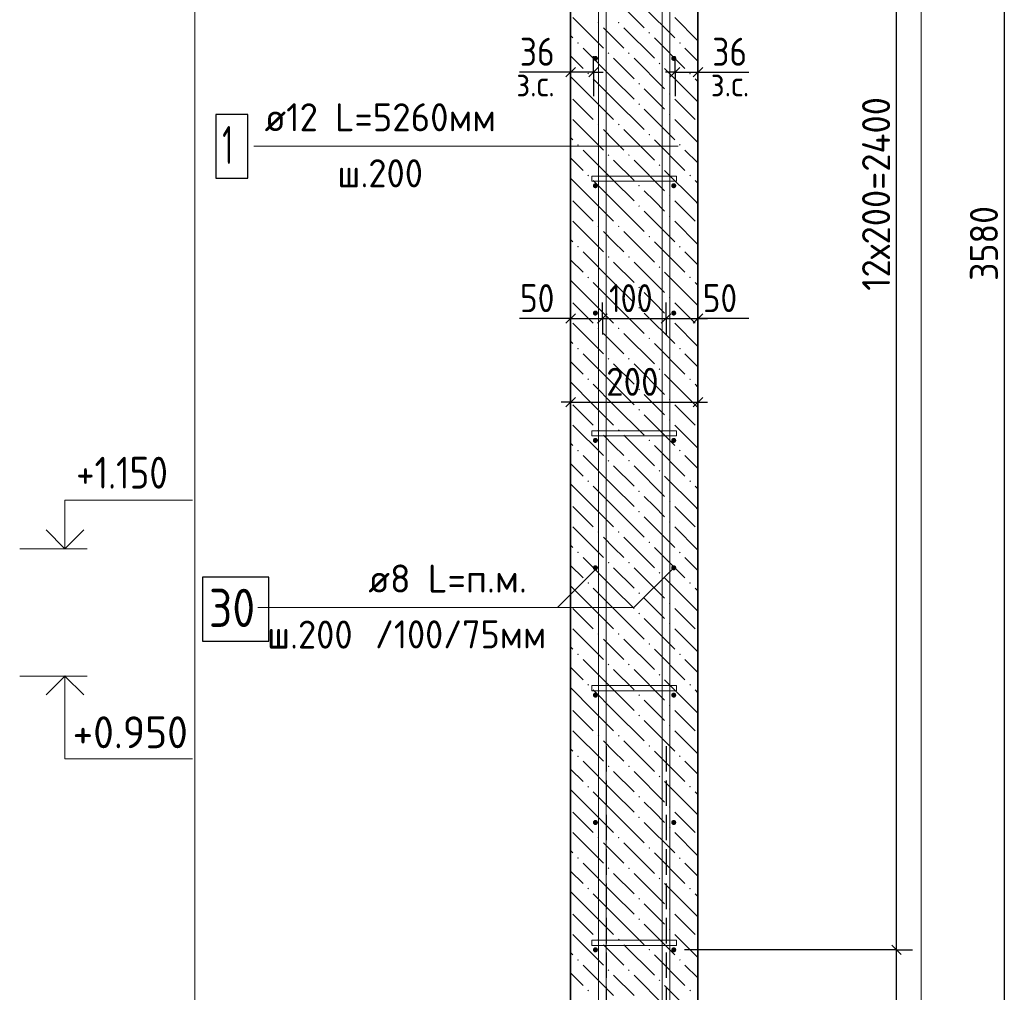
# Model space of a CAD drawing. Header units: millimetres. Extents: x 0 to 50400, y 0 to 35640.
# Tile 4 of 12: x 11825 to 21103, y 9460 to 18625. Entities that reach past the tile are written whole.
import ezdxf

# ---------------------------------------------------------------- set-up
doc = ezdxf.new("R2010")
doc.units = ezdxf.units.MM
doc.linetypes.add('______2', pattern=[324, 240, -84])
for name, color, linetype, lineweight in [('Standard', 7, 'Continuous', 25), ('Высотные отметки', 7, 'Continuous', 25), ('ЖБ Пилон', 7, 'Continuous', 35), ('Позиционная метка линия выноска', 7, 'Continuous', 13), ('Позиционная метка номер позиции', 7, 'Continuous', 13)]:
    doc.layers.add(name, color=color, linetype=linetype, lineweight=lineweight)
doc.layers.add('Размерная выноска', color=7, linetype='Continuous')
for name, color, linetype, true_color in [('Стена фоновая арматура У1', 7, '______2', 0xa0a0a0), ('Стена фоновая арматура Х1', 7, '______2', 0xa0a0a0), ('Стена фоновая затяжка С-обр.', 7, '______2', 0xa0a0a0)]:
    doc.layers.add(name, color=color, linetype=linetype, true_color=true_color)
doc.styles.add('ISOCPEUR', font='txt')

msp = doc.modelspace()

# ---------------------------------------------------------------- hatches: boundary and pattern name
at = {"layer": 'ЖБ Пилон', "linetype": 'Continuous', "lineweight": 18, "transparency": 33554687}
for points in [[(17270.2, 18597), (17278, 18604.8), (17285.8, 18597), (17278, 18589.2)], [(17462.2, 18597), (17470, 18604.8), (17477.8, 18597), (17470, 18589.2)], [(17750.2, 18501), (17758, 18508.8), (17765.8, 18501), (17758, 18493.2)], [(17078.2, 18405), (17086, 18412.8), (17093.8, 18405), (17086, 18397.2)], [(18038.2, 18405), (18046, 18412.8), (18053.8, 18405), (18046, 18397.2)], [(17366.2, 18309), (17374, 18316.8), (17381.8, 18309), (17374, 18301.2)], [(17558.2, 18309), (17566, 18316.8), (17573.8, 18309), (17566, 18301.2)], [(17846.2, 18213), (17854, 18220.8), (17861.8, 18213), (17854, 18205.2)], [(17174.2, 18117), (17182, 18124.8), (17189.8, 18117), (17182, 18109.2)], [(18134.2, 18117), (18142, 18124.8), (18149.8, 18117), (18142, 18109.2)], [(17654.2, 18021), (17662, 18028.8), (17669.8, 18021), (17662, 18013.2)], [(17942.2, 17925), (17950, 17932.8), (17957.8, 17925), (17950, 17917.2)], [(17654.2, 17829), (17662, 17836.8), (17669.8, 17829), (17662, 17821.2)], [(17942.2, 17733), (17950, 17740.8), (17957.8, 17733), (17950, 17725.2)], [(17270.2, 17637), (17278, 17644.8), (17285.8, 17637), (17278, 17629.2)], [(17462.2, 17637), (17470, 17644.8), (17477.8, 17637), (17470, 17629.2)], [(17750.2, 17541), (17758, 17548.8), (17765.8, 17541), (17758, 17533.2)], [(17078.2, 17445), (17086, 17452.8), (17093.8, 17445), (17086, 17437.2)], [(18038.2, 17445), (18046, 17452.8), (18053.8, 17445), (18046, 17437.2)], [(17366.2, 17349), (17374, 17356.8), (17381.8, 17349), (17374, 17341.2)], [(17558.2, 17349), (17566, 17356.8), (17573.8, 17349), (17566, 17341.2)], [(17846.2, 17253), (17854, 17260.8), (17861.8, 17253), (17854, 17245.2)], [(17174.2, 17157), (17182, 17164.8), (17189.8, 17157), (17182, 17149.2)], [(18134.2, 17157), (18142, 17164.8), (18149.8, 17157), (18142, 17149.2)], [(17654.2, 17061), (17662, 17068.8), (17669.8, 17061), (17662, 17053.2)], [(17942.2, 16965), (17950, 16972.8), (17957.8, 16965), (17950, 16957.2)], [(17654.2, 16869), (17662, 16876.8), (17669.8, 16869), (17662, 16861.2)], [(17942.2, 16773), (17950, 16780.8), (17957.8, 16773), (17950, 16765.2)], [(17270.2, 16677), (17278, 16684.8), (17285.8, 16677), (17278, 16669.2)], [(17462.2, 16677), (17470, 16684.8), (17477.8, 16677), (17470, 16669.2)], [(17750.2, 16581), (17758, 16588.8), (17765.8, 16581), (17758, 16573.2)], [(17078.2, 16485), (17086, 16492.8), (17093.8, 16485), (17086, 16477.2)], [(18038.2, 16485), (18046, 16492.8), (18053.8, 16485), (18046, 16477.2)], [(17366.2, 16389), (17374, 16396.8), (17381.8, 16389), (17374, 16381.2)], [(17558.2, 16389), (17566, 16396.8), (17573.8, 16389), (17566, 16381.2)], [(17846.2, 16293), (17854, 16300.8), (17861.8, 16293), (17854, 16285.2)], [(17174.2, 16197), (17182, 16204.8), (17189.8, 16197), (17182, 16189.2)], [(18134.2, 16197), (18142, 16204.8), (18149.8, 16197), (18142, 16189.2)], [(17654.2, 16101), (17662, 16108.8), (17669.8, 16101), (17662, 16093.2)], [(17942.2, 16005), (17950, 16012.8), (17957.8, 16005), (17950, 15997.2)], [(17654.2, 15909), (17662, 15916.8), (17669.8, 15909), (17662, 15901.2)], [(17942.2, 15813), (17950, 15820.8), (17957.8, 15813), (17950, 15805.2)], [(17270.2, 15717), (17278, 15724.8), (17285.8, 15717), (17278, 15709.2)], [(17462.2, 15717), (17470, 15724.8), (17477.8, 15717), (17470, 15709.2)], [(17750.2, 15621), (17758, 15628.8), (17765.8, 15621), (17758, 15613.2)], [(17078.2, 15525), (17086, 15532.8), (17093.8, 15525), (17086, 15517.2)], [(18038.2, 15525), (18046, 15532.8), (18053.8, 15525), (18046, 15517.2)], [(17366.2, 15429), (17374, 15436.8), (17381.8, 15429), (17374, 15421.2)], [(17558.2, 15429), (17566, 15436.8), (17573.8, 15429), (17566, 15421.2)], [(17846.2, 15333), (17854, 15340.8), (17861.8, 15333), (17854, 15325.2)], [(17174.2, 15237), (17182, 15244.8), (17189.8, 15237), (17182, 15229.2)], [(18134.2, 15237), (18142, 15244.8), (18149.8, 15237), (18142, 15229.2)], [(17654.2, 15141), (17662, 15148.8), (17669.8, 15141), (17662, 15133.2)], [(17942.2, 15045), (17950, 15052.8), (17957.8, 15045), (17950, 15037.2)], [(17654.2, 14949), (17662, 14956.8), (17669.8, 14949), (17662, 14941.2)], [(17942.2, 14853), (17950, 14860.8), (17957.8, 14853), (17950, 14845.2)], [(17270.2, 14757), (17278, 14764.8), (17285.8, 14757), (17278, 14749.2)], [(17462.2, 14757), (17470, 14764.8), (17477.8, 14757), (17470, 14749.2)], [(17750.2, 14661), (17758, 14668.8), (17765.8, 14661), (17758, 14653.2)], [(17078.2, 14565), (17086, 14572.8), (17093.8, 14565), (17086, 14557.2)], [(18038.2, 14565), (18046, 14572.8), (18053.8, 14565), (18046, 14557.2)], [(17366.2, 14469), (17374, 14476.8), (17381.8, 14469), (17374, 14461.2)], [(17558.2, 14469), (17566, 14476.8), (17573.8, 14469), (17566, 14461.2)], [(17846.2, 14373), (17854, 14380.8), (17861.8, 14373), (17854, 14365.2)], [(17174.2, 14277), (17182, 14284.8), (17189.8, 14277), (17182, 14269.2)], [(18134.2, 14277), (18142, 14284.8), (18149.8, 14277), (18142, 14269.2)], [(17654.2, 14181), (17662, 14188.8), (17669.8, 14181), (17662, 14173.2)], [(17942.2, 14085), (17950, 14092.8), (17957.8, 14085), (17950, 14077.2)], [(17654.2, 13989), (17662, 13996.8), (17669.8, 13989), (17662, 13981.2)], [(17942.2, 13893), (17950, 13900.8), (17957.8, 13893), (17950, 13885.2)], [(17270.2, 13797), (17278, 13804.8), (17285.8, 13797), (17278, 13789.2)], [(17462.2, 13797), (17470, 13804.8), (17477.8, 13797), (17470, 13789.2)], [(17750.2, 13701), (17758, 13708.8), (17765.8, 13701), (17758, 13693.2)], [(17078.2, 13605), (17086, 13612.8), (17093.8, 13605), (17086, 13597.2)], [(18038.2, 13605), (18046, 13612.8), (18053.8, 13605), (18046, 13597.2)], [(17366.2, 13509), (17374, 13516.8), (17381.8, 13509), (17374, 13501.2)], [(17558.2, 13509), (17566, 13516.8), (17573.8, 13509), (17566, 13501.2)], [(17846.2, 13413), (17854, 13420.8), (17861.8, 13413), (17854, 13405.2)], [(17174.2, 13317), (17182, 13324.8), (17189.8, 13317), (17182, 13309.2)], [(18134.2, 13317), (18142, 13324.8), (18149.8, 13317), (18142, 13309.2)], [(17654.2, 13221), (17662, 13228.8), (17669.8, 13221), (17662, 13213.2)], [(17942.2, 13125), (17950, 13132.8), (17957.8, 13125), (17950, 13117.2)], [(17654.2, 13029), (17662, 13036.8), (17669.8, 13029), (17662, 13021.2)], [(17942.2, 12933), (17950, 12940.8), (17957.8, 12933), (17950, 12925.2)], [(17270.2, 12837), (17278, 12844.8), (17285.8, 12837), (17278, 12829.2)], [(17462.2, 12837), (17470, 12844.8), (17477.8, 12837), (17470, 12829.2)], [(17750.2, 12741), (17758, 12748.8), (17765.8, 12741), (17758, 12733.2)], [(17078.2, 12645), (17086, 12652.8), (17093.8, 12645), (17086, 12637.2)], [(18038.2, 12645), (18046, 12652.8), (18053.8, 12645), (18046, 12637.2)], [(17366.2, 12549), (17374, 12556.8), (17381.8, 12549), (17374, 12541.2)], [(17558.2, 12549), (17566, 12556.8), (17573.8, 12549), (17566, 12541.2)], [(17846.2, 12453), (17854, 12460.8), (17861.8, 12453), (17854, 12445.2)], [(17174.2, 12357), (17182, 12364.8), (17189.8, 12357), (17182, 12349.2)], [(18134.2, 12357), (18142, 12364.8), (18149.8, 12357), (18142, 12349.2)], [(17654.2, 12261), (17662, 12268.8), (17669.8, 12261), (17662, 12253.2)], [(17942.2, 12165), (17950, 12172.8), (17957.8, 12165), (17950, 12157.2)], [(17654.2, 12069), (17662, 12076.8), (17669.8, 12069), (17662, 12061.2)], [(17942.2, 11973), (17950, 11980.8), (17957.8, 11973), (17950, 11965.2)], [(17270.2, 11877), (17278, 11884.8), (17285.8, 11877), (17278, 11869.2)], [(17462.2, 11877), (17470, 11884.8), (17477.8, 11877), (17470, 11869.2)], [(17750.2, 11781), (17758, 11788.8), (17765.8, 11781), (17758, 11773.2)], [(17078.2, 11685), (17086, 11692.8), (17093.8, 11685), (17086, 11677.2)], [(18038.2, 11685), (18046, 11692.8), (18053.8, 11685), (18046, 11677.2)], [(17366.2, 11589), (17374, 11596.8), (17381.8, 11589), (17374, 11581.2)], [(17558.2, 11589), (17566, 11596.8), (17573.8, 11589), (17566, 11581.2)], [(17846.2, 11493), (17854, 11500.8), (17861.8, 11493), (17854, 11485.2)], [(17174.2, 11397), (17182, 11404.8), (17189.8, 11397), (17182, 11389.2)], [(18134.2, 11397), (18142, 11404.8), (18149.8, 11397), (18142, 11389.2)], [(17654.2, 11301), (17662, 11308.8), (17669.8, 11301), (17662, 11293.2)], [(17942.2, 11205), (17950, 11212.8), (17957.8, 11205), (17950, 11197.2)], [(17654.2, 11109), (17662, 11116.8), (17669.8, 11109), (17662, 11101.2)], [(17942.2, 11013), (17950, 11020.8), (17957.8, 11013), (17950, 11005.2)], [(17270.2, 10917), (17278, 10924.8), (17285.8, 10917), (17278, 10909.2)], [(17462.2, 10917), (17470, 10924.8), (17477.8, 10917), (17470, 10909.2)], [(17750.2, 10821), (17758, 10828.8), (17765.8, 10821), (17758, 10813.2)], [(17078.2, 10725), (17086, 10732.8), (17093.8, 10725), (17086, 10717.2)], [(18038.2, 10725), (18046, 10732.8), (18053.8, 10725), (18046, 10717.2)], [(17366.2, 10629), (17374, 10636.8), (17381.8, 10629), (17374, 10621.2)], [(17558.2, 10629), (17566, 10636.8), (17573.8, 10629), (17566, 10621.2)], [(17846.2, 10533), (17854, 10540.8), (17861.8, 10533), (17854, 10525.2)], [(17174.2, 10437), (17182, 10444.8), (17189.8, 10437), (17182, 10429.2)], [(18134.2, 10437), (18142, 10444.8), (18149.8, 10437), (18142, 10429.2)], [(17654.2, 10341), (17662, 10348.8), (17669.8, 10341), (17662, 10333.2)], [(17942.2, 10245), (17950, 10252.8), (17957.8, 10245), (17950, 10237.2)], [(17654.2, 10149), (17662, 10156.8), (17669.8, 10149), (17662, 10141.2)], [(17942.2, 10053), (17950, 10060.8), (17957.8, 10053), (17950, 10045.2)], [(17270.2, 9957), (17278, 9964.8), (17285.8, 9957), (17278, 9949.2)], [(17462.2, 9957), (17470, 9964.8), (17477.8, 9957), (17470, 9949.2)], [(17750.2, 9861), (17758, 9868.8), (17765.8, 9861), (17758, 9853.2)], [(17078.2, 9765), (17086, 9772.8), (17093.8, 9765), (17086, 9757.2)], [(18038.2, 9765), (18046, 9772.8), (18053.8, 9765), (18046, 9757.2)], [(17366.2, 9669), (17374, 9676.8), (17381.8, 9669), (17374, 9661.2)], [(17558.2, 9669), (17566, 9676.8), (17573.8, 9669), (17566, 9661.2)], [(17846.2, 9573), (17854, 9580.8), (17861.8, 9573), (17854, 9565.2)], [(17174.2, 9477), (17182, 9484.8), (17189.8, 9477), (17182, 9469.2)], [(18134.2, 9477), (18142, 9484.8), (18149.8, 9477), (18142, 9469.2)]]:
    msp.add_hatch(color=7, dxfattribs=at).paths.add_polyline_path(points, flags=16)
at = {"layer": 'Стена фоновая арматура У1', "linetype": 'Continuous', "lineweight": 13, "transparency": 33554687}
for points in [[(17274.1, 18260.4), (17272.3, 18269.5), (17267.1, 18277.3), (17259.3, 18282.5), (17250.1, 18284.4), (17240.9, 18282.5), (17233.1, 18277.3), (17227.9, 18269.5), (17226.1, 18260.4), (17227.9, 18251.2), (17233.1, 18243.4), (17240.9, 18238.2), (17250.1, 18236.4), (17259.3, 18238.2), (17267.1, 18243.4), (17272.3, 18251.2)], [(18012.1, 18260.4), (18010.3, 18269.5), (18005.1, 18277.3), (17997.3, 18282.5), (17988.1, 18284.4), (17978.9, 18282.5), (17971.1, 18277.3), (17965.9, 18269.5), (17964.1, 18260.4), (17965.9, 18251.2), (17971.1, 18243.4), (17978.9, 18238.2), (17988.1, 18236.4), (17997.3, 18238.2), (18005.1, 18243.4), (18010.3, 18251.2)], [(17274.1, 17060.4), (17272.3, 17069.5), (17267.1, 17077.3), (17259.3, 17082.5), (17250.1, 17084.4), (17240.9, 17082.5), (17233.1, 17077.3), (17227.9, 17069.5), (17226.1, 17060.4), (17227.9, 17051.2), (17233.1, 17043.4), (17240.9, 17038.2), (17250.1, 17036.4), (17259.3, 17038.2), (17267.1, 17043.4), (17272.3, 17051.2)], [(18012.1, 17060.4), (18010.3, 17069.5), (18005.1, 17077.3), (17997.3, 17082.5), (17988.1, 17084.4), (17978.9, 17082.5), (17971.1, 17077.3), (17965.9, 17069.5), (17964.1, 17060.4), (17965.9, 17051.2), (17971.1, 17043.4), (17978.9, 17038.2), (17988.1, 17036.4), (17997.3, 17038.2), (18005.1, 17043.4), (18010.3, 17051.2)], [(17274.1, 15860.4), (17272.3, 15869.5), (17267.1, 15877.3), (17259.3, 15882.5), (17250.1, 15884.4), (17240.9, 15882.5), (17233.1, 15877.3), (17227.9, 15869.5), (17226.1, 15860.4), (17227.9, 15851.2), (17233.1, 15843.4), (17240.9, 15838.2), (17250.1, 15836.4), (17259.3, 15838.2), (17267.1, 15843.4), (17272.3, 15851.2)], [(18012.1, 15860.4), (18010.3, 15869.5), (18005.1, 15877.3), (17997.3, 15882.5), (17988.1, 15884.4), (17978.9, 15882.5), (17971.1, 15877.3), (17965.9, 15869.5), (17964.1, 15860.4), (17965.9, 15851.2), (17971.1, 15843.4), (17978.9, 15838.2), (17988.1, 15836.4), (17997.3, 15838.2), (18005.1, 15843.4), (18010.3, 15851.2)], [(17274.1, 14660.4), (17272.3, 14669.5), (17267.1, 14677.3), (17259.3, 14682.5), (17250.1, 14684.4), (17240.9, 14682.5), (17233.1, 14677.3), (17227.9, 14669.5), (17226.1, 14660.4), (17227.9, 14651.2), (17233.1, 14643.4), (17240.9, 14638.2), (17250.1, 14636.4), (17259.3, 14638.2), (17267.1, 14643.4), (17272.3, 14651.2)], [(18012.1, 14660.4), (18010.3, 14669.5), (18005.1, 14677.3), (17997.3, 14682.5), (17988.1, 14684.4), (17978.9, 14682.5), (17971.1, 14677.3), (17965.9, 14669.5), (17964.1, 14660.4), (17965.9, 14651.2), (17971.1, 14643.4), (17978.9, 14638.2), (17988.1, 14636.4), (17997.3, 14638.2), (18005.1, 14643.4), (18010.3, 14651.2)], [(17274.1, 13460.4), (17272.3, 13469.5), (17267.1, 13477.3), (17259.3, 13482.5), (17250.1, 13484.4), (17240.9, 13482.5), (17233.1, 13477.3), (17227.9, 13469.5), (17226.1, 13460.4), (17227.9, 13451.2), (17233.1, 13443.4), (17240.9, 13438.2), (17250.1, 13436.4), (17259.3, 13438.2), (17267.1, 13443.4), (17272.3, 13451.2)], [(18012.1, 13460.4), (18010.3, 13469.5), (18005.1, 13477.3), (17997.3, 13482.5), (17988.1, 13484.4), (17978.9, 13482.5), (17971.1, 13477.3), (17965.9, 13469.5), (17964.1, 13460.4), (17965.9, 13451.2), (17971.1, 13443.4), (17978.9, 13438.2), (17988.1, 13436.4), (17997.3, 13438.2), (18005.1, 13443.4), (18010.3, 13451.2)], [(17274.1, 12260.4), (17272.3, 12269.5), (17267.1, 12277.3), (17259.3, 12282.5), (17250.1, 12284.4), (17240.9, 12282.5), (17233.1, 12277.3), (17227.9, 12269.5), (17226.1, 12260.4), (17227.9, 12251.2), (17233.1, 12243.4), (17240.9, 12238.2), (17250.1, 12236.4), (17259.3, 12238.2), (17267.1, 12243.4), (17272.3, 12251.2)], [(18012.1, 12260.4), (18010.3, 12269.5), (18005.1, 12277.3), (17997.3, 12282.5), (17988.1, 12284.4), (17978.9, 12282.5), (17971.1, 12277.3), (17965.9, 12269.5), (17964.1, 12260.4), (17965.9, 12251.2), (17971.1, 12243.4), (17978.9, 12238.2), (17988.1, 12236.4), (17997.3, 12238.2), (18005.1, 12243.4), (18010.3, 12251.2)], [(17274.1, 11060.4), (17272.3, 11069.5), (17267.1, 11077.3), (17259.3, 11082.5), (17250.1, 11084.4), (17240.9, 11082.5), (17233.1, 11077.3), (17227.9, 11069.5), (17226.1, 11060.4), (17227.9, 11051.2), (17233.1, 11043.4), (17240.9, 11038.2), (17250.1, 11036.4), (17259.3, 11038.2), (17267.1, 11043.4), (17272.3, 11051.2)], [(18012.1, 11060.4), (18010.3, 11069.5), (18005.1, 11077.3), (17997.3, 11082.5), (17988.1, 11084.4), (17978.9, 11082.5), (17971.1, 11077.3), (17965.9, 11069.5), (17964.1, 11060.4), (17965.9, 11051.2), (17971.1, 11043.4), (17978.9, 11038.2), (17988.1, 11036.4), (17997.3, 11038.2), (18005.1, 11043.4), (18010.3, 11051.2)], [(17274.1, 9860.4), (17272.3, 9869.5), (17267.1, 9877.3), (17259.3, 9882.5), (17250.1, 9884.4), (17240.9, 9882.5), (17233.1, 9877.3), (17227.9, 9869.5), (17226.1, 9860.4), (17227.9, 9851.2), (17233.1, 9843.4), (17240.9, 9838.2), (17250.1, 9836.4), (17259.3, 9838.2), (17267.1, 9843.4), (17272.3, 9851.2)], [(18012.1, 9860.4), (18010.3, 9869.5), (18005.1, 9877.3), (17997.3, 9882.5), (17988.1, 9884.4), (17978.9, 9882.5), (17971.1, 9877.3), (17965.9, 9869.5), (17964.1, 9860.4), (17965.9, 9851.2), (17971.1, 9843.4), (17978.9, 9838.2), (17988.1, 9836.4), (17997.3, 9838.2), (18005.1, 9843.4), (18010.3, 9851.2)]]:
    msp.add_hatch(color=7, dxfattribs=at).paths.add_polyline_path(points)

# ---------------------------------------------------------------- linework, layer by layer
at = {"layer": 'Standard', "color": 7, "linetype": 'Continuous', "lineweight": -3, "transparency": 33554687}
for p, q in [((21103, 27260.4), (21103, 5780.4)), ((20086.9, 9860.4), (20086.9, 24260.4)), ((17016.1, 18130.8), (17016.1, 18280.8)), ((17232.1, 18130.8), (17232.1, 18280.8)), ((18000.1, 18130.8), (18000.1, 18280.8)), ((18216.1, 18130.8), (18216.1, 18280.8)), ((17016.1, 18130.8), (16926.1, 18130.8)), ((17016.1, 18130.8), (17016.1, 17980.8)), ((17016.1, 18130.8), (17016.1, 18130.8)), ((17232.1, 18130.8), (17016.1, 18130.8)), ((17232.1, 18130.8), (17232.1, 17980.8)), ((17232.1, 18130.8), (17232.1, 17905.6)), ((17232.1, 18130.8), (17322.1, 18130.8)), ((18000.1, 18130.8), (17910.1, 18130.8)), ((18000.1, 18130.8), (18000.1, 17980.8)), ((18000.1, 18130.8), (18000.1, 17905.6)), ((18000.1, 18130.8), (18216.1, 18130.8)), ((18216.1, 18130.8), (18216.1, 17980.8)), ((18216.1, 18130.8), (18216.1, 18130.8)), ((18216.1, 18130.8), (18306.1, 18130.8)), ((17016.1, 15809.2), (17016.1, 15959.2)), ((17316.1, 15809.2), (17316.1, 15959.2)), ((17916.1, 15809.2), (17916.1, 15959.2)), ((18216.1, 15809.2), (18216.1, 15959.2)), ((17016.1, 15809.2), (16926.1, 15809.2)), ((17016.1, 15809.2), (17016.1, 15659.2)), ((17016.1, 15809.2), (17316.1, 15809.2)), ((17316.1, 15809.2), (17316.1, 15659.2)), ((17316.1, 15809.2), (17916.1, 15809.2)), ((17916.1, 15809.2), (17916.1, 15659.2)), ((17916.1, 15809.2), (18216.1, 15809.2)), ((18216.1, 15809.2), (18216.1, 15659.2)), ((18216.1, 15809.2), (18306.1, 15809.2)), ((17016.1, 15020.7), (17016.1, 15170.7)), ((18216.1, 15020.7), (18216.1, 15170.7)), ((17016.1, 15020.7), (16926.1, 15020.7)), ((17016.1, 15020.7), (17016.1, 14870.7)), ((17016.1, 15020.7), (18216.1, 15020.7)), ((18216.1, 15020.7), (18216.1, 14870.7)), ((18216.1, 15020.7), (18306.1, 15020.7)), ((20086.9, 9860.4), (19936.9, 9860.4)), ((20086.9, 9860.4), (20236.9, 9860.4)), ((20086.9, 6260.4), (20086.9, 9860.4))]:
    msp.add_line(p, q, dxfattribs=at)
at = {"layer": 'Standard', "color": 7, "linetype": 'Continuous', "lineweight": 25, "transparency": 33554687}
for p, q in [((17061.1, 18175.8), (16971.1, 18085.8)), ((17277.1, 18175.8), (17187.1, 18085.8)), ((17955.1, 18085.8), (18045.1, 18175.8)), ((18171.1, 18085.8), (18261.1, 18175.8)), ((16971.1, 15764.2), (17061.1, 15854.2)), ((17271.1, 15764.2), (17361.1, 15854.2)), ((17871.1, 15764.2), (17961.1, 15854.2)), ((18171.1, 15764.2), (18261.1, 15854.2)), ((16971.1, 14975.7), (17061.1, 15065.7)), ((18171.1, 14975.7), (18261.1, 15065.7)), ((20131.9, 9815.4), (20041.9, 9905.4))]:
    msp.add_line(p, q, dxfattribs=at)
at = {"layer": 'Standard', "color": 7, "linetype": 'Continuous', "lineweight": 13, "transparency": 33554687}
for p, q in [((11825.4, 13640.4), (12461.4, 13640.4)), ((11825.4, 12440.4), (12461.4, 12440.4))]:
    msp.add_line(p, q, dxfattribs=at)
at = {"layer": 'Standard', "color": 254, "linetype": 'Continuous', "lineweight": 13, "true_color": 0xc4c4ff, "transparency": 33554687}
msp.add_lwpolyline([(13475.5, 2956.7), (20320, 2956.7), (20320, 33542.3), (13475.5, 33542.3), (13475.5, 2956.7)], dxfattribs=at)
at = {"layer": 'Standard', "color": 7, "linetype": 'Continuous', "lineweight": 13, "transparency": 33554687}
for points in [[(12252.2, 13640.4), (12252.2, 14096.4), (13452.2, 14096.4)], [(12252.2, 12440.4), (12252.2, 11660.4), (13452.2, 11660.4)]]:
    msp.add_lwpolyline(points, dxfattribs=at)
at = {"layer": 'Standard', "color": 7, "linetype": 'Continuous', "lineweight": 35, "transparency": 33554687}
for points in [[(12074, 13818.6), (12252.2, 13640.4), (12430.4, 13818.6)], [(12074, 12262.2), (12252.2, 12440.4), (12430.4, 12262.2)]]:
    msp.add_lwpolyline(points, dxfattribs=at)
at = {"layer": 'Standard', "color": 7, "linetype": 'Continuous', "lineweight": -3, "transparency": 33554687}
msp.add_lwpolyline([(20086.9, 9860.4), (20066.5, 9860.4), (20066.5, 9860.4), (20066.5, 9860.4), (20066.5, 9860.4), (20066.5, 9860.4), (20066.5, 9860.4), (18090.2, 9860.4)], dxfattribs=at)
at = {"layer": 'ЖБ Пилон', "color": 7, "linetype": 'Continuous', "lineweight": 35, "transparency": 33554687}
for p, q in [((17016.1, 27260.4), (17016.1, 5780.4)), ((18216.1, 5780.4), (18216.1, 27260.4))]:
    msp.add_line(p, q, dxfattribs=at)
at = {"layer": 'ЖБ Пилон', "color": 9, "linetype": 'Continuous', "lineweight": 18, "true_color": 0xc7c7c7, "transparency": 33554687}
for p, q in [((17422, 18837), (17710, 18549)), ((17710, 18741), (17998, 18453)), ((17038, 18645), (17326, 18357)), ((17998, 18645), (18216.1, 18427)), ((17016.1, 18475), (17038, 18453)), ((17422, 18453), (17326, 18549)), ((17518, 18549), (17806, 18261)), ((17518, 18357), (17422, 18453)), ((17806, 18453), (18094, 18165)), ((17016.1, 18283), (17134, 18165)), ((17422, 18069), (17134, 18357)), ((18216.1, 18235), (18094, 18357)), ((17422, 18261), (17614, 18069)), ((17614, 18261), (17902, 17973)), ((18190, 17877), (17902, 18165)), ((17230, 17877), (17016.1, 18091)), ((17230, 18069), (17422, 17877)), ((17422, 18069), (17614, 17877)), ((18190, 18069), (18216.1, 18043)), ((17806, 17877), (17710, 17973)), ((17038, 17877), (17230, 17685)), ((17230, 17877), (17422, 17685)), ((17422, 17877), (17710, 17589)), ((17902, 17781), (17806, 17877)), ((17998, 17877), (18190, 17685)), ((18190, 17877), (18216.1, 17851)), ((17710, 17781), (17998, 17493)), ((17038, 17685), (17326, 17397)), ((17998, 17685), (18216.1, 17467)), ((17422, 17493), (17326, 17589)), ((17518, 17589), (17806, 17301)), ((17016.1, 17515), (17038, 17493)), ((17518, 17397), (17422, 17493)), ((17806, 17493), (18094, 17205)), ((17422, 17109), (17134, 17397)), ((18216.1, 17275), (18094, 17397)), ((17016.1, 17323), (17134, 17205)), ((17422, 17301), (17614, 17109)), ((17614, 17301), (17902, 17013)), ((18190, 16917), (17902, 17205)), ((17230, 16917), (17016.1, 17131)), ((17230, 17109), (17422, 16917)), ((17422, 17109), (17614, 16917)), ((18190, 17109), (18216.1, 17083)), ((17806, 16917), (17710, 17013)), ((17038, 16917), (17230, 16725)), ((17230, 16917), (17422, 16725)), ((17422, 16917), (17710, 16629)), ((17902, 16821), (17806, 16917)), ((17998, 16917), (18190, 16725)), ((18190, 16917), (18216.1, 16891)), ((17710, 16821), (17998, 16533)), ((17038, 16725), (17326, 16437)), ((17998, 16725), (18216.1, 16507)), ((17422, 16533), (17326, 16629)), ((17518, 16629), (17806, 16341)), ((17016.1, 16555), (17038, 16533)), ((17518, 16437), (17422, 16533)), ((17806, 16533), (18094, 16245)), ((17422, 16149), (17134, 16437)), ((18216.1, 16315), (18094, 16437)), ((17016.1, 16363), (17134, 16245)), ((17422, 16341), (17614, 16149)), ((17614, 16341), (17902, 16053)), ((18190, 15957), (17902, 16245)), ((17230, 15957), (17016.1, 16171)), ((17230, 16149), (17422, 15957)), ((17422, 16149), (17614, 15957)), ((18190, 16149), (18216.1, 16123)), ((17806, 15957), (17710, 16053)), ((17038, 15957), (17230, 15765)), ((17230, 15957), (17422, 15765)), ((17422, 15957), (17710, 15669)), ((17902, 15861), (17806, 15957)), ((17998, 15957), (18190, 15765)), ((18190, 15957), (18216.1, 15931)), ((17710, 15861), (17998, 15573)), ((17038, 15765), (17326, 15477)), ((17998, 15765), (18216.1, 15547)), ((17016.1, 15595), (17038, 15573)), ((17422, 15573), (17326, 15669)), ((17518, 15669), (17806, 15381)), ((17518, 15477), (17422, 15573)), ((17806, 15573), (18094, 15285)), ((17016.1, 15403), (17134, 15285)), ((17422, 15189), (17134, 15477)), ((18216.1, 15355), (18094, 15477)), ((17422, 15381), (17614, 15189)), ((17614, 15381), (17902, 15093)), ((18190, 14997), (17902, 15285)), ((17230, 14997), (17016.1, 15211)), ((17230, 15189), (17422, 14997)), ((17422, 15189), (17614, 14997)), ((18190, 15189), (18216.1, 15163)), ((17806, 14997), (17710, 15093)), ((17038, 14997), (17230, 14805)), ((17230, 14997), (17422, 14805)), ((17422, 14997), (17710, 14709)), ((17902, 14901), (17806, 14997)), ((17998, 14997), (18190, 14805)), ((18190, 14997), (18216.1, 14971)), ((17710, 14901), (17998, 14613)), ((17038, 14805), (17326, 14517)), ((17998, 14805), (18216.1, 14587)), ((17422, 14613), (17326, 14709)), ((17518, 14709), (17806, 14421)), ((17016.1, 14635), (17038, 14613)), ((17518, 14517), (17422, 14613)), ((17806, 14613), (18094, 14325)), ((17422, 14229), (17134, 14517)), ((18216.1, 14395), (18094, 14517)), ((17016.1, 14443), (17134, 14325)), ((17422, 14421), (17614, 14229)), ((17614, 14421), (17902, 14133)), ((18190, 14037), (17902, 14325)), ((17230, 14037), (17016.1, 14251)), ((17230, 14229), (17422, 14037)), ((17422, 14229), (17614, 14037)), ((18190, 14229), (18216.1, 14203)), ((17806, 14037), (17710, 14133)), ((17038, 14037), (17230, 13845)), ((17230, 14037), (17422, 13845)), ((17422, 14037), (17710, 13749)), ((17902, 13941), (17806, 14037)), ((17998, 14037), (18190, 13845)), ((18190, 14037), (18216.1, 14011)), ((17710, 13941), (17998, 13653)), ((17038, 13845), (17326, 13557)), ((17998, 13845), (18216.1, 13627)), ((17422, 13653), (17326, 13749)), ((17518, 13749), (17806, 13461)), ((17016.1, 13675), (17038, 13653)), ((17518, 13557), (17422, 13653)), ((17806, 13653), (18094, 13365)), ((17422, 13269), (17134, 13557)), ((18216.1, 13435), (18094, 13557)), ((17016.1, 13483), (17134, 13365)), ((17422, 13461), (17614, 13269)), ((17614, 13461), (17902, 13173)), ((18190, 13077), (17902, 13365)), ((17230, 13077), (17016.1, 13291)), ((17230, 13269), (17422, 13077)), ((17422, 13269), (17614, 13077)), ((18190, 13269), (18216.1, 13243)), ((17806, 13077), (17710, 13173)), ((17038, 13077), (17230, 12885)), ((17230, 13077), (17422, 12885)), ((17422, 13077), (17710, 12789)), ((17902, 12981), (17806, 13077)), ((17998, 13077), (18190, 12885)), ((18190, 13077), (18216.1, 13051)), ((17710, 12981), (17998, 12693)), ((17038, 12885), (17326, 12597)), ((17998, 12885), (18216.1, 12667)), ((17016.1, 12715), (17038, 12693)), ((17422, 12693), (17326, 12789)), ((17518, 12789), (17806, 12501)), ((17518, 12597), (17422, 12693)), ((17806, 12693), (18094, 12405)), ((17422, 12309), (17134, 12597)), ((18216.1, 12475), (18094, 12597)), ((17016.1, 12523), (17134, 12405)), ((17422, 12501), (17614, 12309)), ((17614, 12501), (17902, 12213)), ((18190, 12117), (17902, 12405)), ((17230, 12117), (17016.1, 12331)), ((17230, 12309), (17422, 12117)), ((17422, 12309), (17614, 12117)), ((18190, 12309), (18216.1, 12283)), ((17806, 12117), (17710, 12213)), ((17038, 12117), (17230, 11925)), ((17230, 12117), (17422, 11925)), ((17422, 12117), (17710, 11829)), ((17902, 12021), (17806, 12117)), ((17998, 12117), (18190, 11925)), ((18190, 12117), (18216.1, 12091)), ((17710, 12021), (17998, 11733)), ((17038, 11925), (17326, 11637)), ((17998, 11925), (18216.1, 11707)), ((17422, 11733), (17326, 11829)), ((17518, 11829), (17806, 11541)), ((17016.1, 11755), (17038, 11733)), ((17518, 11637), (17422, 11733)), ((17806, 11733), (18094, 11445)), ((17422, 11349), (17134, 11637)), ((18216.1, 11515), (18094, 11637)), ((17016.1, 11563), (17134, 11445)), ((17422, 11541), (17614, 11349)), ((17614, 11541), (17902, 11253)), ((18190, 11157), (17902, 11445)), ((17230, 11157), (17016.1, 11371)), ((17230, 11349), (17422, 11157)), ((17422, 11349), (17614, 11157)), ((18190, 11349), (18216.1, 11323)), ((17806, 11157), (17710, 11253)), ((17038, 11157), (17230, 10965)), ((17230, 11157), (17422, 10965)), ((17422, 11157), (17710, 10869)), ((17902, 11061), (17806, 11157)), ((17998, 11157), (18190, 10965)), ((18190, 11157), (18216.1, 11131)), ((17710, 11061), (17998, 10773)), ((17038, 10965), (17326, 10677)), ((17998, 10965), (18216.1, 10747)), ((17422, 10773), (17326, 10869)), ((17518, 10869), (17806, 10581)), ((17016.1, 10795), (17038, 10773)), ((17518, 10677), (17422, 10773)), ((17806, 10773), (18094, 10485)), ((17422, 10389), (17134, 10677)), ((18216.1, 10555), (18094, 10677)), ((17016.1, 10603), (17134, 10485)), ((17422, 10581), (17614, 10389)), ((17614, 10581), (17902, 10293)), ((18190, 10197), (17902, 10485)), ((17230, 10197), (17016.1, 10411)), ((17230, 10389), (17422, 10197)), ((17422, 10389), (17614, 10197)), ((18190, 10389), (18216.1, 10363)), ((17806, 10197), (17710, 10293)), ((17038, 10197), (17230, 10005)), ((17230, 10197), (17422, 10005)), ((17422, 10197), (17710, 9909)), ((17902, 10101), (17806, 10197)), ((17998, 10197), (18190, 10005)), ((18190, 10197), (18216.1, 10171)), ((17710, 10101), (17998, 9813)), ((17038, 10005), (17326, 9717)), ((17998, 10005), (18216.1, 9787)), ((17016.1, 9835), (17038, 9813)), ((17422, 9813), (17326, 9909)), ((17518, 9909), (17806, 9621)), ((17518, 9717), (17422, 9813)), ((17806, 9813), (18094, 9525)), ((17422, 9429), (17134, 9717)), ((18216.1, 9595), (18094, 9717)), ((17016.1, 9643), (17134, 9525)), ((17422, 9621), (17614, 9429)), ((17614, 9621), (17902, 9333)), ((18190, 9237), (17902, 9525))]:
    msp.add_line(p, q, dxfattribs=at)
at = {"layer": 'Позиционная метка линия выноска', "color": 7, "linetype": 'Continuous', "lineweight": 13, "transparency": 33554687}
msp.add_line((14031.1, 17432.7), (18030.1, 17432.7), dxfattribs=at)
at = {"layer": 'Позиционная метка линия выноска', "color": 253, "linetype": '______2', "lineweight": 25, "true_color": 0xa0a0a0, "transparency": 33554687}
for p, q in [((17352.9, 11780.4), (17352.9, 3556.7)), ((17916.1, 11780.4), (17916.1, 3556.7))]:
    msp.add_line(p, q, dxfattribs=at)
at = {"layer": 'Позиционная метка линия выноска', "color": 7, "linetype": 'Continuous', "lineweight": 13, "transparency": 33554687}
for points in [[(14069, 13086.1), (16893.5, 13086.1), (17268.1, 13460.7)], [(14069, 13086.1), (17613.5, 13086.1), (17988.1, 13460.7)]]:
    msp.add_lwpolyline(points, dxfattribs=at)
at = {"layer": 'Размерная выноска', "color": 7, "linetype": 'Continuous', "lineweight": -3, "transparency": 33554687}
for p, q in [((17016.1, 18130.8), (16536.1, 18130.8)), ((18216.1, 18130.8), (18696.1, 18130.8)), ((17016.1, 15809.2), (16536.1, 15809.2)), ((18696.1, 15809.2), (18216.1, 15809.2))]:
    msp.add_line(p, q, dxfattribs=at)
at = {"layer": 'Стена фоновая арматура У1', "color": 7, "linetype": 'Continuous', "lineweight": 25, "transparency": 33554687}
msp.add_lwpolyline([(13548.8, 12770.4), (14172.8, 12770.4), (14172.8, 13370.4), (13548.8, 13370.4), (13548.8, 12770.4)], dxfattribs=at)
at = {"layer": 'Стена фоновая арматура Х1', "color": 7, "linetype": 'Continuous', "lineweight": 18, "transparency": 33554687}
for points in [[(17280.1, 5780.4), (17280.1, 32978.3), (17352.1, 32978.3), (17352.1, 5780.4), (17280.1, 5780.4)], [(17880.1, 5780.4), (17880.1, 32978.3), (17952.1, 32978.3), (17952.1, 5780.4), (17880.1, 5780.4)]]:
    msp.add_lwpolyline(points, dxfattribs=at)
at = {"layer": 'Стена фоновая арматура Х1', "color": 7, "linetype": 'Continuous', "lineweight": 25, "transparency": 33554687}
msp.add_lwpolyline([(13674.8, 17132.7), (13974.7, 17132.7), (13974.7, 17732.7), (13674.8, 17732.7), (13674.8, 17132.7)], dxfattribs=at)
at = {"layer": 'Стена фоновая затяжка С-обр.', "color": 98, "linetype": 'Continuous', "lineweight": 13, "true_color": 0x005000, "transparency": 33554687}
for points in [[(17217.1, 17150.4), (18015.1, 17150.4), (18015.1, 17102.4), (17217.1, 17102.4), (17217.1, 17150.4)], [(17217.1, 14750.4), (18015.1, 14750.4), (18015.1, 14702.4), (17217.1, 14702.4), (17217.1, 14750.4)], [(17217.1, 12350.4), (18015.1, 12350.4), (18015.1, 12302.4), (17217.1, 12302.4), (17217.1, 12350.4)], [(17217.1, 9950.4), (18015.1, 9950.4), (18015.1, 9902.4), (17217.1, 9902.4), (17217.1, 9950.4)]]:
    msp.add_lwpolyline(points, dxfattribs=at)

# ---------------------------------------------------------------- texts
at = {"layer": 'Standard', "color": 7, "linetype": 'Continuous', "lineweight": 25, "transparency": 33554687, "attachment_point": 7, "style": 'ISOCPEUR'}
for s, insert, char_height, width in [('\\W0.87;36', (16537.9, 18190.8), 264, 484.709), ('\\W0.87;36', (18351.1, 18190.8), 264, 484.718), ('\\W0.87;50', (16539.2, 15869.2), 264, 484.709), ('\\W0.83;100', (17378.5, 15869.2), 264, 610.286), ('\\W0.87;50', (18261.1, 15869.2), 264, 484.709), ('\\W0.91;200', (17352.1, 15080.7), 264, 674.377), ('\\W0.85;+1.150', (12357.2, 14206.4), 300, 1146.816)]:
    msp.add_mtext(s, dxfattribs=dict(at, insert=insert, char_height=char_height, width=width))
at = {"layer": 'Standard', "color": 7, "linetype": 'Continuous', "lineweight": 25, "transparency": 33554687, "char_height": 264, "attachment_point": 7, "rotation": 90, "style": 'ISOCPEUR'}
for s, insert, width in [('\\W0.95;12х200=2400', (20026.9, 16070.4), 2130.287), ('\\W0.93;3580', (21043, 16164), 861.713)]:
    msp.add_mtext(s, dxfattribs=dict(at, insert=insert, width=width))
at = {"layer": 'Standard', "color": 7, "linetype": 'Continuous', "lineweight": 18, "transparency": 33554687, "char_height": 240, "width": 551.93, "attachment_point": 7, "style": 'ISOCPEUR'}
for insert in [(16505, 17901.6), (18337.6, 17901.6)]:
    msp.add_mtext('\\W0.90;з.с.', dxfattribs=dict(at, insert=insert))
at = {"layer": 'Высотные отметки', "color": 7, "linetype": 'Continuous', "lineweight": 25, "transparency": 33554687, "insert": (12323.7, 11760.2), "char_height": 300, "width": 1281.429, "attachment_point": 7, "style": 'ISOCPEUR'}
msp.add_mtext('\\W0.95;+0.950', dxfattribs=at)
at = {"layer": 'Позиционная метка номер позиции', "color": 7, "linetype": 'Continuous', "lineweight": 25, "transparency": 33554687, "insert": (15172.8, 12701), "char_height": 264, "width": 1786.153, "attachment_point": 7, "style": 'ISOCPEUR'}
msp.add_mtext('\\W0.94;/100/75мм', dxfattribs=at)
at = {"layer": 'Стена фоновая арматура У1', "color": 7, "linetype": 'Continuous', "lineweight": 13, "transparency": 33554687, "attachment_point": 7, "style": 'ISOCPEUR'}
for s, insert, char_height, width in [('\\W0.97;ø8 L=п.м. ', (15110.3, 13226.9), 264, 1790.229), ('\\W0.87;30', (13608.8, 12902.4), 360, 660.964), ('\\W0.95;ш.200 ', (14156.5, 12698.9), 264, 1154.563)]:
    msp.add_mtext(s, dxfattribs=dict(at, insert=insert, char_height=char_height, width=width))
at = {"layer": 'Стена фоновая арматура Х1', "color": 7, "linetype": 'Continuous', "lineweight": 13, "transparency": 33554687, "attachment_point": 7, "style": 'ISOCPEUR'}
for s, insert, char_height, width in [('\\W0.96;ø12 L=5260мм ', (14133.1, 17573.5), 264, 2527.603), ('\\W0.56;1', (13734.7, 17264.7), 360, 280.011), ('\\W0.95;ш.200 ', (14819.5, 17045.5), 264, 1154.547)]:
    msp.add_mtext(s, dxfattribs=dict(at, insert=insert, char_height=char_height, width=width))

doc.saveas('drawing.dxf')
